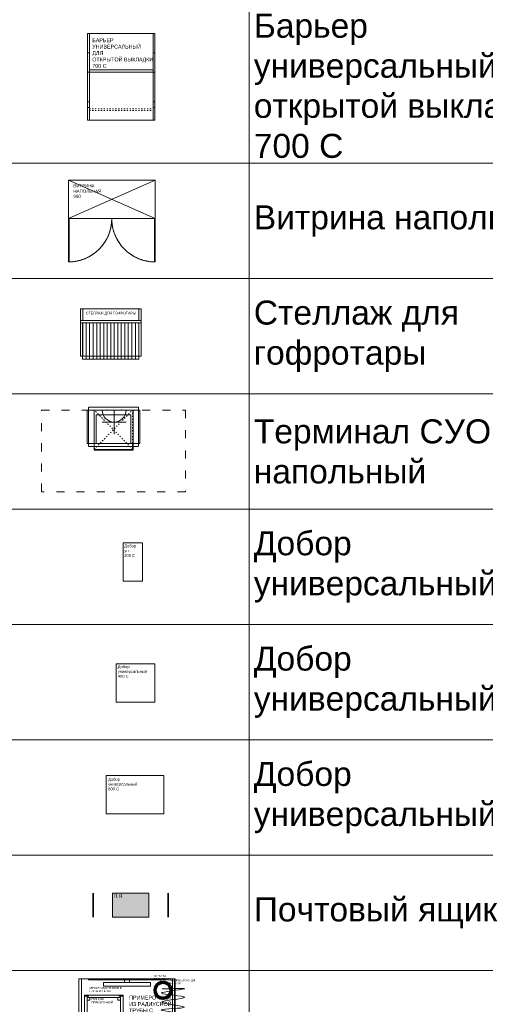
# Model space of a CAD drawing. Header units: millimetres. Extents: x -57449114 to 30620931, y -92609 to 84364.
# Tile 33 of 256: x -59392 to -54544, y -44223 to -33979. Entities that reach past the tile are written whole.
import ezdxf
from ezdxf import colors
from ezdxf.entities.mleader import LeaderData, LeaderLine
from ezdxf.math import Vec2, Vec3

# ---------------------------------------------------------------- set-up
doc = ezdxf.new("R2010")
doc.units = ezdxf.units.MM
for name, pattern in [('( Hidden )', [0.375, 0.25, -0.125]), ('ACAD_ISO03W100', [30, 12, -18]), ('HIDDEN', [0.375, 0.25, -0.125]), ('HIDDENX2', [19.05, 12.7, -6.35])]:
    doc.linetypes.add(name, pattern=pattern)
doc.layers.get('0').update_dxf_attribs({"lineweight": 0})
doc.layers.get('Defpoints').update_dxf_attribs({"color": 30})
for name, color, linetype, lineweight in [('06_АР_Мебель', 4, 'Continuous', 9), ('14_АР_Полы размеры', 7, 'Continuous', 0), ('21_АР_Штриховка', 47, 'Continuous', 5)]:
    doc.layers.add(name, color=color, linetype=linetype, lineweight=lineweight)
doc.layers.add('1. ПОДЛОЖКА', color=7, linetype='Continuous', lineweight=0, true_color=0x9b9292)
doc.layers.add('ЭОМ', color=7, linetype='Continuous')
doc.styles.add('_ТЕКСТОВЫЙ', font='arial.ttf', dxfattribs={"width": 0.8})
doc.styles.add('_ТЕКСТОВЫЙ АННОТАТИЫНЫЙ', font='arial.ttf', dxfattribs={"width": 0.8})
doc.styles.add('HVAC_AEP', font='arial.ttf')
doc.styles.get("Standard").update_dxf_attribs({"font": 'arial.ttf'})

# ---------------------------------------------------------------- blocks, each defined once
blk = doc.blocks.new('*T197')
at = {"color": 0, "linetype": 'ByBlock', "lineweight": -2, "transparency": 16777216}
for p, q in [((0, 0), (6500, 0)), ((0, 0), (0, -18817.053206)), ((2500, 0), (2500, -18817.053206)), ((6500, 0), (6500, -18817.053206)), ((0, -1200), (6500, -1200)), ((0, -2400), (6500, -2400)), ((0, -3600), (6500, -3600)), ((0, -4800), (6500, -4800)), ((0, -6408.526603), (6500, -6408.526603)), ((0, -8017.053206), (6500, -8017.053206)), ((0, -9217.053206), (6500, -9217.053206)), ((0, -10417.053206), (6500, -10417.053206)), ((0, -11617.053206), (6500, -11617.053206)), ((0, -12817.053206), (6500, -12817.053206)), ((0, -14017.053206), (6500, -14017.053206)), ((0, -15217.053206), (6500, -15217.053206)), ((0, -16417.053206), (6500, -16417.053206)), ((0, -17617.053206), (6500, -17617.053206)), ((0, -18817.053206), (6500, -18817.053206))]:
    blk.add_line(p, q, dxfattribs=at)
at = {"color": 0, "lineweight": 15, "transparency": 16777216, "char_height": 250, "width": 3900, "attachment_point": 4, "style": 'HVAC_AEP'}
for s, insert in [('Холодильник для^Jнапитков', (2550, -600)), ('Ларь морозильный', (2550, -1800)), ('Шкаф абонементный', (2550, -3000)), ('Витрина настенная', (2550, -4200)), ('Барьер^Jуниверсальный для^Jоткрытой выкладки^J1400 С', (2550, -5604.263302)), ('Барьер^Jуниверсальный для^Jоткрытой выкладки^J700 С', (2550, -7212.789905)), ('Витрина напольная', (2550, -8617.053206)), ('Стеллаж для^Jгофротары', (2550, -9817.053206)), ('Терминал СУО^Jнапольный', (2550, -11017.053206)), ('Добор^Jуниверсальный 200 С', (2550, -12217.053206)), ('Добор^Jуниверсальный 400 С', (2550, -13417.053206)), ('Добор^Jуниверсальный 600 С', (2550, -14617.053206)), ('Почтовый ящик', (2550, -15817.053206)), ('Примерочная ', (2550, -17017.053206)), ('Примерочная ', (2550, -18217.053206))]:
    blk.add_mtext(s, dxfattribs=dict(at, insert=insert))
blk = doc.blocks.new('Почтовый ящик')
at = {"layer": '06_АР_Мебель', "true_color": 0x2776bb, "transparency": 33554559}
h = blk.add_hatch(color=152, dxfattribs=at)
h.dxf.hatch_style = 1
h.paths.add_polyline_path([(380, 0), (0, 0), (0, -250), (380, -250)])
at = {"layer": '06_АР_Мебель'}
blk.add_lwpolyline([(380, 0), (0, 0), (0, -250), (380, -250)], close=True, dxfattribs=at)
blk.add_lwpolyline([(380, 0), (0, 0), (0, -250), (380, -250)], close=True, dxfattribs=at)
at = {"layer": 'Defpoints', "lineweight": 35}
for points in [[(-200, 0), (-200, -250)], [(580, 0), (580, -250)]]:
    blk.add_lwpolyline(points, dxfattribs=at)
at = {"layer": '06_АР_Мебель', "insert": (16, -13), "char_height": 35, "attachment_point": 1}
blk.add_mtext_dynamic_manual_height_columns('{\\C7;П.Я.}', width=258, gutter_width=12.5, heights=[0], dxfattribs=at)
blk = doc.blocks.new('Терминал мини-регистратора СУО с напольным креплением')
at = {"layer": '06_АР_Мебель'}
for points in [[(-275, -350), (275, -350), (275, 0), (-275, 0)], [(-180, -350), (180, -350), (180, -50), (-180, -50)]]:
    blk.add_lwpolyline(points, close=True, dxfattribs=at)
at = {"layer": '06_АР_Мебель', "linetype": 'ACAD_ISO03W100', "lineweight": 5}
for points in [[(-200, -350), (-200, 0)], [(200, -409), (-200, 0)], [(-200, -409), (200, 0)], [(200, 0), (200, -350)]]:
    blk.add_lwpolyline(points, dxfattribs=at)
at = {"layer": '06_АР_Мебель'}
blk.add_lwpolyline([(-200, -350), (-200, -409), (200, -409), (200, -350)], dxfattribs=at)
blk = doc.blocks.new('A$C21545FF3')
at = {"layer": 'ЭОМ', "color": 0, "linetype": 'Continuous', "lineweight": -2}
for p, q in [((-125, 125), (-125, 250)), ((-125, 125), (-250, 125)), ((-125, 125), (0, 125)), ((-125, 125), (-125, 0)), ((-250, 0), (0, 0))]:
    blk.add_line(p, q, dxfattribs=at)
blk.add_arc((-125, 0), 125, 0, 180, dxfattribs=at)
for p in [(-200, 0), (-50, 0)]:
    blk.add_point(p, dxfattribs=at)
blk = doc.blocks.new('*U238')
at = {"layer": '1. ПОДЛОЖКА'}
for points in [[(-275, 0), (275, 0), (275, -350), (-275, -350)], [(207, -416), (-200, -416), (-200, 0), (207, 0)]]:
    blk.add_lwpolyline(points, close=True, dxfattribs=at)
at = {"layer": '14_АР_Полы размеры', "color": 1, "linetype": '( Hidden )', "ltscale": 2}
blk.add_lwpolyline([(-260, 30), (260, 30), (260, -380), (-260, -380)], close=True, dxfattribs=at)
at = {"layer": '21_АР_Штриховка', "color": 10, "linetype": 'ACAD_ISO03W100', "lineweight": 0, "ltscale": 7}
blk.add_lwpolyline([(-750, 0), (750, 0), (750, -850), (-750, -850)], close=True, dxfattribs=at)
at = {"color": 30, "lineweight": 35}
blk.add_blockref('Терминал мини-регистратора СУО с напольным креплением', (0, 0), dxfattribs=at)
at = {"layer": 'ЭОМ', "lineweight": 15, "rotation": 180}
blk.add_blockref('A$C21545FF3', (-118, 0), dxfattribs=at)
blk = doc.blocks.new('*U236')
at = {"layer": '06_АР_Мебель'}
blk.add_lwpolyline([(0, 0), (600, 0), (600, -400), (0, -400)], close=True, dxfattribs=at)
at = {"layer": '1. ПОДЛОЖКА'}
blk.add_lwpolyline([(0, 0), (600, 0), (600, -400), (0, -400)], close=True, dxfattribs=at)
at = {"flags": 1}
for tag, p in [('ДОП_ИНФОРМАЦИЯ', (170, 83)), ('КОД_ОБОРУДОВАНИЯ', (170, 135)), ('ДОГОВОР', (170, 28))]:
    blk.add_attdef(tag, p, '', height=25, dxfattribs=at)
at = {"layer": '06_АР_Мебель', "lineweight": 0, "insert": (19, -24), "char_height": 30, "attachment_point": 1}
blk.add_mtext_dynamic_manual_height_columns('{\\C7;Добор универсальный 600 С}', width=348.41, gutter_width=12.5, heights=[0], dxfattribs=at)
blk = doc.blocks.new('*U250')
at = {"layer": '06_АР_Мебель'}
blk.add_lwpolyline([(0, 0), (400, 0), (400, -400), (0, -400)], close=True, dxfattribs=at)
at = {"layer": '1. ПОДЛОЖКА'}
blk.add_lwpolyline([(0, 0), (400, 0), (400, -400), (0, -400)], close=True, dxfattribs=at)
at = {"flags": 1}
for tag, p in [('КОД_ОБОРУДОВАНИЯ', (29, 128)), ('ДОП_ИНФОРМАЦИЯ', (29, 76)), ('ДОГОВОР', (29, 21))]:
    blk.add_attdef(tag, p, '', height=25, dxfattribs=at)
at = {"layer": '06_АР_Мебель', "lineweight": 0, "insert": (16, -15), "char_height": 30, "attachment_point": 1}
blk.add_mtext_dynamic_manual_height_columns('{\\C7;Добор универсальный 400 С}', width=348.41, gutter_width=12.5, heights=[0], dxfattribs=at)
blk = doc.blocks.new('*U237')
at = {"layer": '06_АР_Мебель'}
blk.add_lwpolyline([(0, 0), (200, 0), (200, -400), (0, -400)], close=True, dxfattribs=at)
at = {"layer": '1. ПОДЛОЖКА'}
blk.add_lwpolyline([(0, 0), (200, 0), (200, -400), (0, -400)], close=True, dxfattribs=at)
at = {"flags": 1}
for tag, p in [('КОД_ОБОРУДОВАНИЯ', (40, 116)), ('ДОП_ИНФОРМАЦИЯ', (40, 64)), ('ДОГОВОР', (40, 9))]:
    blk.add_attdef(tag, p, '', height=25, dxfattribs=at)
at = {"layer": '06_АР_Мебель', "lineweight": 0, "insert": (11, -17), "char_height": 30, "attachment_point": 1}
blk.add_mtext_dynamic_manual_height_columns('{\\C7;Добор ун. 200 С}', width=129.63, gutter_width=12.5, heights=[0], dxfattribs=at)
blk = doc.blocks.new('Стеллаж для гофротары LIGHT')
at = {"color": 0, "linetype": 'Continuous'}
blk.add_line((22, 0), (608, 0), dxfattribs=at)
at = {"layer": '06_АР_Мебель', "color": 0, "linetype": 'Continuous'}
for p, q in [((0, 34), (0, 524)), ((0, 524), (24, 524)), ((24, 404), (24, 524)), ((24, 524), (24, 494)), ((606, 404), (606, 524)), ((606, 524), (630, 524)), ((630, 34), (630, 524)), ((24, 404), (0, 404)), ((24, 380), (0, 380)), ((22, 0), (22, 380)), ((24, 404), (606, 404)), ((24, 34), (24, 380)), ((24, 380), (606, 380)), ((606, 404), (630, 404)), ((606, 34), (606, 380)), ((606, 380), (630, 380)), ((608, 0), (608, 380)), ((0, 34), (24, 34)), ((606, 34), (630, 34))]:
    blk.add_line(p, q, dxfattribs=at)
at = {"layer": '06_АР_Мебель', "color": 253, "linetype": 'Continuous', "lineweight": 0}
for p, q in [((59, 0), (59, 380)), ((95, 0), (95, 380)), ((132, 0), (132, 380)), ((169, 0), (169, 380)), ((205, 0), (205, 380)), ((242, 0), (242, 380)), ((278, 0), (278, 380)), ((315, 0), (315, 380)), ((352, 0), (352, 380)), ((388, 0), (388, 380)), ((425, 0), (425, 380)), ((462, 0), (462, 380)), ((498, 0), (498, 380)), ((535, 0), (535, 380)), ((571, 0), (571, 380))]:
    blk.add_line(p, q, dxfattribs=at)
at = {"layer": '1. ПОДЛОЖКА'}
blk.add_lwpolyline([(0, 524), (630, 524), (630, 34), (0, 34)], close=True, dxfattribs=at)
at = {"color": 0, "linetype": 'Continuous', "insert": (54, 494), "char_height": 27, "attachment_point": 1}
blk.add_mtext_dynamic_manual_height_columns('\\pi1.94918;СТЕЛЛАЖ ДЛЯ ГОФРОТАРЫ', width=522, gutter_width=12.5, heights=[0], dxfattribs=at)
at = {"flags": 1}
for tag, p in [('ДОП_ИНФОРМАЦИЯ', (280, 616)), ('КОД_ОБОРУДОВАНИЯ', (280, 668)), ('ДОГОВОР', (331, 542))]:
    blk.add_attdef(tag, p, '', height=25, dxfattribs=at)
blk = doc.blocks.new('Витрина напольная 900')
at = {"layer": '06_АР_Мебель'}
for p, q in [((0, 50), (900, 50)), ((0, 50), (0, -350)), ((900, 50), (900, -350)), ((0, -350), (900, -350)), ((0, -350), (0, -800)), ((5, -800), (5, -350)), ((895, -800), (895, -350)), ((900, -350), (900, -800))]:
    blk.add_line(p, q, dxfattribs=at)
at = {"layer": '06_АР_Мебель', "linetype": 'ACAD_ISO03W100'}
for p, q in [((0, -800), (5, -800)), ((900, -800), (895, -800))]:
    blk.add_line(p, q, dxfattribs=at)
at = {"layer": '06_АР_Мебель'}
for points in [[(0, 50), (900, -350)], [(900, 50), (0, -350)]]:
    blk.add_lwpolyline(points, dxfattribs=at)
at = {"layer": '06_АР_Мебель', "linetype": 'HIDDEN', "lineweight": 5, "ltscale": 3}
for centre, start, end in [((0, -350), 270.6427, 359.9975), ((900, -350), 180.0025, 269.3573)]:
    blk.add_arc(centre, 450, start, end, dxfattribs=at)
at = {"flags": 1}
for tag, p in [('КОД_ОБОРУДОВАНИЯ', (458, 113)), ('ДОП_ИНФОРМАЦИЯ', (458, 61)), ('ДОГОВОР', (1037, -43))]:
    blk.add_attdef(tag, p, '', height=25, dxfattribs=at)
at = {"layer": '06_АР_Мебель', "insert": (50, 8), "char_height": 33, "attachment_point": 1}
blk.add_mtext_dynamic_manual_height_columns('{\\C7;ВИТРИНА НАПОЛЬНАЯ\\P900}', width=350, gutter_width=12.5, heights=[0], dxfattribs=at)
blk = doc.blocks.new('*U246')
at = {"layer": '1. ПОДЛОЖКА'}
blk.add_lwpolyline([(0, 50), (900, 50), (900, -350), (0, -350)], close=True, dxfattribs=at)
blk.add_lwpolyline([(900, -350), (900, -800, -0.414214), (450, -350, -0.414214), (0, -800), (5, -350)], format="xyb", dxfattribs=at)
blk.add_blockref('Витрина напольная 900', (0, 0))
blk = doc.blocks.new('Барьер универсальный для открытой выкладки 700 С')
at = {"layer": '06_АР_Мебель', "linetype": 'Continuous'}
for p, q in [((0, 0), (0, -900)), ((700, 0), (0, 0)), ((18, 0), (18, -900)), ((682, -900), (682, 0)), ((700, -900), (700, 0)), ((18, -375), (682, -375)), ((18, -400), (682, -400)), ((0, -900), (700, -900))]:
    blk.add_line(p, q, dxfattribs=at)
at = {"layer": '06_АР_Мебель', "linetype": 'ACAD_ISO03W100'}
for p, q in [((0, -709), (18, -709)), ((682, -709), (700, -709)), ((0, -769), (18, -769)), ((18, -784), (682, -784)), ((18, -800), (682, -800)), ((682, -769), (700, -769))]:
    blk.add_line(p, q, dxfattribs=at)
at = {"layer": '06_АР_Мебель'}
for points in [[(2, -400), (18, -400), (18, -200), (0, -200), (0, -400)], [(698, -400), (682, -400), (682, -200), (700, -200), (700, -400)]]:
    blk.add_lwpolyline(points, dxfattribs=at)
at = {"flags": 1}
for tag, p in [('КОД_ОБОРУДОВАНИЯ', (8, 111)), ('ДОП_ИНФОРМАЦИЯ', (8, 59)), ('ДОГОВОР', (13, 9))]:
    blk.add_attdef(tag, p, '', height=25, dxfattribs=at)
at = {"layer": '06_АР_Мебель', "insert": (48, -356), "char_height": 40, "attachment_point": 7}
blk.add_mtext_dynamic_manual_height_columns('{\\C7;БАРЬЕР УНИВЕРСАЛЬНЫЙ ДЛЯ\\PОТКРЫТОЙ ВЫКЛАДКИ 700 C}', width=634.13, gutter_width=12.5, heights=[0], dxfattribs=at)
blk = doc.blocks.new('*U235')
at = {"layer": '1. ПОДЛОЖКА'}
blk.add_lwpolyline([(-63670, 53467), (-64370, 53467), (-64370, 52567), (-63670, 52567)], close=True, dxfattribs=at)
blk.add_blockref('Барьер универсальный для открытой выкладки 700 С', (-64370, 53467))
blk = doc.blocks.new('ПРИМЕРОЧНАЯ ИЗ РАДИУСНОЙ ТРУБЫ С')
at = {"layer": '06_АР_Мебель', "lineweight": 0}
for points in [[(0, 0), (1000, 0)], [(25, -500), (25, 0), (0, 0), (0, -500)], [(1000, -500), (1000, 0), (975, 0), (975, -500)]]:
    blk.add_lwpolyline(points, dxfattribs=at)
for radius in [500, 475]:
    blk.add_arc((500, -500), radius, 180, 0, dxfattribs=at)
at = {"flags": 1}
for tag, p in [('КОД_ОБОРУДОВАНИЯ', (8, 111)), ('ДОП_ИНФОРМАЦИЯ', (8, 59)), ('ДОГОВОР', (13, 9))]:
    blk.add_attdef(tag, p, '', height=25, dxfattribs=at)
at = {"layer": '06_АР_Мебель', "insert": (522, -175), "char_height": 40, "attachment_point": 1}
blk.add_mtext_dynamic_manual_height_columns('{\\C7;ПРИМЕРОЧНАЯ ИЗ РАДИУСНОЙ ТРУБЫ С}', width=500, gutter_width=12.5, heights=[0], dxfattribs=at)
blk = doc.blocks.new('Зеркало настенное в примерочную')
at = {"layer": '06_АР_Мебель', "lineweight": 0}
for points in [[(-400, -10), (400, -10), (400, 0), (-400, 0), (-400, -10)], [(-245, -75), (-245, -37), (245, -37), (245, -75), (-245, -75)]]:
    blk.add_lwpolyline(points, dxfattribs=at)
blk.add_lwpolyline([(-25, 0), (25, 0), (25, -37), (-25, -37)], close=True, dxfattribs=at)
at = {"flags": 1}
for tag, p in [('КОД_ОБОРУДОВАНИЯ', (-393, 111)), ('ДОП_ИНФОРМАЦИЯ', (-393, 59)), ('ДОГОВОР', (-387, 9))]:
    blk.add_attdef(tag, p, '', height=25, dxfattribs=at)
at = {"layer": '06_АР_Мебель', "insert": (-395, -84), "char_height": 20, "attachment_point": 1}
blk.add_mtext_dynamic_manual_height_columns('{\\C7;ЗЕРКАЛО НАСТЕННОЕ В ПРИМЕРОЧНУЮ}', width=500, gutter_width=12.5, heights=[0], dxfattribs=at)
blk = doc.blocks.new('Пуф для примерочной')
at = {"layer": '06_АР_Мебель'}
for points in [[(0, -400), (0, 0), (25, 0), (25, -400), (0, -400)], [(375, -25), (25, -25), (25, 0), (375, 0), (375, -25)], [(375, -400), (375, 0), (400, 0), (400, -400), (375, -400)], [(7, -12), (43, -12)], [(25, -25), (55, -25), (55, -55), (25, -55), (25, -25)], [(345, -25), (375, -25), (375, -55), (345, -55), (345, -25)], [(357, -12), (393, -12)], [(7, -388), (43, -388)], [(25, -345), (55, -345), (55, -375), (25, -375), (25, -345)], [(375, -400), (25, -400), (25, -375), (375, -375), (375, -400)], [(345, -345), (375, -345), (375, -375), (345, -375), (345, -345)], [(357, -388), (393, -388)]]:
    blk.add_lwpolyline(points, dxfattribs=at)
at = {"flags": 1}
for tag, p in [('КОД_ОБОРУДОВАНИЯ', (8, 111)), ('ДОП_ИНФОРМАЦИЯ', (8, 59)), ('ДОГОВОР', (13, 9))]:
    blk.add_attdef(tag, p, '', height=25, dxfattribs=at)
at = {"layer": '06_АР_Мебель', "insert": (71, -32), "char_height": 20, "attachment_point": 1}
blk.add_mtext_dynamic_manual_height_columns('{\\C7;ПУФ ДЛЯ \\PПРИМЕРОЧНОЙ}', width=500, gutter_width=12.5, heights=[0], dxfattribs=at)
blk = doc.blocks.new('Коврик напольный для примерочной')
at = {"layer": '06_АР_Мебель', "lineweight": 0}
blk.add_lwpolyline([(0, 0), (600, 0), (600, -400), (0, -400), (0, 0)], dxfattribs=at)
blk.add_lwpolyline([(50, -50), (550, -50), (550, -350), (50, -350)], close=True, dxfattribs=at)
at = {"flags": 1}
for tag, p in [('КОД_ОБОРУДОВАНИЯ', (11, 112)), ('ДОП_ИНФОРМАЦИЯ', (11, 60)), ('ДОГОВОР', (16, 10))]:
    blk.add_attdef(tag, p, '', height=25, dxfattribs=at)
at = {"layer": '06_АР_Мебель', "insert": (15, -43), "char_height": 30, "attachment_point": 1}
blk.add_mtext_dynamic_manual_height_columns('{\\C7;КОВРИК НАПОЛЬНЫЙ ДЛЯ ПРИМЕРОЧНОЙ}', width=500, gutter_width=12.5, heights=[0], dxfattribs=at)
blk = doc.blocks.new('Корзина для мусора')
at = {"layer": '06_АР_Мебель', "lineweight": 0, "true_color": 0x636466}
h = blk.add_hatch(dxfattribs=at)
h.set_pattern_fill('ANSI38', color=251, scale=3)
h.set_pattern_definition([(45, (-4667.57, -3390.71), (-6.735192, 6.735192), []), (135, (-4667.57, -3390.71), (-20.205576, 6.735192), [23.8125, -14.2875])])
h.paths.add_polyline_path([(-95, 0, 1), (95, 0, 1)])
h.paths.add_polyline_path([(70, 0, -1), (-70, 0, -1)], flags=16)
at = {"layer": '06_АР_Мебель', "lineweight": 0}
for radius in [95, 70]:
    blk.add_circle((0, 0), radius, dxfattribs=at)
at = {"flags": 1}
for tag, p in [('ДОП_ИНФОРМАЦИЯ', (-90, 221)), ('КОД_ОБОРУДОВАНИЯ', (-90, 274)), ('ДОГОВОР', (-85, 171))]:
    blk.add_attdef(tag, p, '', height=25, dxfattribs=at)
at = {"layer": '06_АР_Мебель', "insert": (-101, 160), "char_height": 20, "attachment_point": 1}
blk.add_mtext_dynamic_manual_height_columns('{\\C7;КОРЗИНА ДЛЯ МУСОРА}', width=189.86, gutter_width=12.5, heights=[0], dxfattribs=at)
blk = doc.blocks.new('Штора на люверсах для примерочной')
at = {"layer": '06_АР_Мебель'}
blk.add_spline([(-123, -26), (107, -26), (-130, -70), (110, -113), (-126, -164), (107, -216), (-133, -244), (110, -293), (-130, -343), (110, -482), (-152, -679), (105, -739)], degree=3, dxfattribs=at)
at = {"flags": 1}
for tag, p in [('КОД_ОБОРУДОВАНИЯ', (-143, 206)), ('ДОП_ИНФОРМАЦИЯ', (-143, 154)), ('ДОГОВОР', (-138, 104))]:
    blk.add_attdef(tag, p, '', height=25, dxfattribs=at)
at = {"layer": '06_АР_Мебель', "insert": (-149, 75), "char_height": 20, "attachment_point": 1}
blk.add_mtext_dynamic_manual_height_columns('{\\C7;ШТОРА НА ЛЮВЕРСАХ ДЛЯ ПРИМЕРОЧНОЙ}', width=500, gutter_width=12.5, heights=[0], dxfattribs=at)
blk = doc.blocks.new('ПРИМЕРОЧНАЯ РАДИУСНАЯ')
at = {"layer": '1. ПОДЛОЖКА'}
blk.add_lwpolyline([(-500, 0), (495, 0), (495, -570), (-500, -570)], close=True, dxfattribs=at)
blk.add_lwpolyline([(495, -570, -0.869003), (-495, -570)], format="xyb", dxfattribs=at)
for name, p in [('ПРИМЕРОЧНАЯ ИЗ РАДИУСНОЙ ТРУБЫ С', (-500, 0)), ('Зеркало настенное в примерочную', (0, 0)), ('Корзина для мусора', (375, -119)), ('Штора на люверсах для примерочной', (490, -79)), ('Пуф для примерочной', (-441, -168)), ('Коврик напольный для примерочной', (-300, -388))]:
    blk.add_blockref(name, p)
blk = doc.blocks.new('_Dot')
at = {"color": 0, "linetype": 'ByBlock', "lineweight": -2}
blk.add_line((-0.5, 0), (-1, 0), dxfattribs=at)
at = {"color": 0, "linetype": 'ByBlock', "const_width": 0.5}
blk.add_lwpolyline([(-0.25, 0, 1), (0.25, 0, 1)], format="xyb", close=True, dxfattribs=at)

msp = doc.modelspace()

# ---------------------------------------------------------------- block references
for name, p in [('*T197', (-59504.5, -27455.1)), ('*U235', (5685.7, -87590.7)), ('*U237', (-58313.7, -39421.5)), ('*U250', (-58386.4, -40680.6)), ('*U236', (-58489.8, -41842.9)), ('ПРИМЕРОЧНАЯ РАДИУСНАЯ', (-58274.7, -43958.8))]:
    msp.add_blockref(name, p)
at = {"lineweight": 35}
for name, p in [('*U246', (-58883, -35698.5)), ('*U238', (-58415.9, -38039.9))]:
    msp.add_blockref(name, p, dxfattribs=at)
at = {"linetype": 'Continuous'}
msp.add_blockref('Стеллаж для гофротары LIGHT', (-58758.8, -37512.1), dxfattribs=at)
at = {"color": 30, "lineweight": 35}
msp.add_blockref('Почтовый ящик', (-58427.3, -43065.3), dxfattribs=at)

# ---------------------------------------------------------------- leaders
at = {"lineweight": 18}
ml = msp.add_multileader_mtext('Standard', dxfattribs=at)
ml.set_content('(служебное помещение)', color=256, style='_ТЕКСТОВЫЙ АННОТАТИЫНЫЙ')
ml.set_leader_properties(lineweight=0)
ml.build(insert=Vec2(0, 0))
ml.multileader.update_dxf_attribs({"text_left_attachment_type": 6, "text_right_attachment_type": 6, "dogleg_length": 11.7, "arrow_head_size": 100, "scale": 100})
ctx = ml.context
ctx.base_point, ctx.scale, ctx.char_height, ctx.arrow_head_size, ctx.landing_gap_size, ctx.plane_origin = Vec3(189746.7, -42131.1), 100, 100, 100, 100, Vec3(148604.2, -38095.2)
ctx.left_attachment, ctx.right_attachment, ctx.text_align_type = 6, 6, 2
notes = []
notes.append((ctx, [(0, (0, 0, 0), (0, 0), (1, 0), 1, [])]))
ctx.mtext.insert, ctx.mtext.width, ctx.mtext.alignment, ctx.mtext.flow_direction = Vec3(191737.8, -41937), 576408.517, 3, 5
ml = msp.add_multileader_mtext('Standard', dxfattribs=at)
ml.set_content('{\\LВид на столы почтальонов}', color=256, style='_ТЕКСТОВЫЙ АННОТАТИЫНЫЙ')
ml.set_leader_properties(lineweight=0)
ml.build(insert=Vec2(0, 0))
ml.multileader.update_dxf_attribs({"text_left_attachment_type": 6, "text_right_attachment_type": 6, "dogleg_length": 11.7, "arrow_head_size": 100, "scale": 100})
ctx = ml.context
ctx.base_point, ctx.scale, ctx.char_height, ctx.arrow_head_size, ctx.landing_gap_size, ctx.plane_origin = Vec3(188637.7, -41978), 100, 150, 100, 100, Vec3(154108.2, -37834.8)
ctx.left_attachment, ctx.right_attachment, ctx.text_align_type = 6, 6, 2
notes.append((ctx, [(0, (0, 0, 0), (0, 0), (1, 0), 1, [])]))
ctx.mtext.insert, ctx.mtext.width, ctx.mtext.alignment, ctx.mtext.flow_direction = Vec3(192199, -41676.7), 576408.517, 3, 5
ml = msp.add_multileader_mtext('Standard', dxfattribs=at)
ml.set_content('(клиентский зал)', color=256, style='_ТЕКСТОВЫЙ АННОТАТИЫНЫЙ')
ml.set_leader_properties(lineweight=0)
ml.build(insert=Vec2(0, 0))
ml.multileader.update_dxf_attribs({"text_left_attachment_type": 6, "text_right_attachment_type": 6, "dogleg_length": 11.7, "arrow_head_size": 100, "scale": 100})
ctx = ml.context
ctx.base_point, ctx.scale, ctx.char_height, ctx.arrow_head_size, ctx.landing_gap_size, ctx.plane_origin = Vec3(196937.4, -42066.4), 100, 100, 100, 100, Vec3(153903.8, -38095.2)
ctx.left_attachment, ctx.right_attachment, ctx.text_align_type = 6, 6, 2
notes.append((ctx, [(0, (0, 0, 0), (0, 0), (1, 0), 1, [])]))
ctx.mtext.insert, ctx.mtext.width, ctx.mtext.alignment, ctx.mtext.flow_direction = Vec3(197891.9, -41937), 576408.517, 3, 5
ml = msp.add_multileader_mtext('Standard', dxfattribs=at)
ml.set_content('{\\LВид на торговый стеллаж, стол ЦСУ, примерочную}', color=256, style='_ТЕКСТОВЫЙ АННОТАТИЫНЫЙ')
ml.set_leader_properties(lineweight=0)
ml.build(insert=Vec2(0, 0))
ml.multileader.update_dxf_attribs({"text_left_attachment_type": 6, "text_right_attachment_type": 6, "dogleg_length": 11.7, "arrow_head_size": 100, "scale": 100})
ctx = ml.context
ctx.base_point, ctx.scale, ctx.char_height, ctx.arrow_head_size, ctx.landing_gap_size, ctx.plane_origin = Vec3(195417.6, -41870.8), 100, 150, 100, 100, Vec3(157426.7, -37834.8)
ctx.left_attachment, ctx.right_attachment, ctx.text_align_type = 6, 6, 2
notes.append((ctx, [(0, (0, 0, 0), (0, 0), (1, 0), 1, [])]))
ctx.mtext.insert, ctx.mtext.width, ctx.mtext.alignment, ctx.mtext.flow_direction = Vec3(199501.6, -41676.7), 576408.517, 3, 5
ml = msp.add_multileader_mtext('Standard', dxfattribs=at)
ml.set_content('(служебное помещение)', color=256, style='_ТЕКСТОВЫЙ АННОТАТИЫНЫЙ')
ml.set_leader_properties(lineweight=0)
ml.build(insert=Vec2(0, 0))
ml.multileader.update_dxf_attribs({"text_left_attachment_type": 6, "text_right_attachment_type": 6, "dogleg_length": 11.7, "arrow_head_size": 100, "scale": 100})
ctx = ml.context
ctx.base_point, ctx.scale, ctx.char_height, ctx.arrow_head_size, ctx.landing_gap_size, ctx.plane_origin = Vec3(204053.3, -42131.1), 100, 100, 100, 100, Vec3(162910.8, -38095.2)
ctx.left_attachment, ctx.right_attachment, ctx.text_align_type = 6, 6, 2
notes.append((ctx, [(0, (0, 0, 0), (0, 0), (1, 0), 1, [])]))
ctx.mtext.insert, ctx.mtext.width, ctx.mtext.alignment, ctx.mtext.flow_direction = Vec3(206044.3, -41937), 576408.517, 3, 5
ml = msp.add_multileader_mtext('Standard', dxfattribs=at)
ml.set_content('{\\LВид на бытовой шкаф, шкаф розничных товаров}', color=256, style='_ТЕКСТОВЫЙ АННОТАТИЫНЫЙ')
ml.set_leader_properties(lineweight=0)
ml.build(insert=Vec2(0, 0))
ml.multileader.update_dxf_attribs({"text_left_attachment_type": 6, "text_right_attachment_type": 6, "dogleg_length": 11.7, "arrow_head_size": 100, "scale": 100})
ctx = ml.context
ctx.base_point, ctx.scale, ctx.char_height, ctx.arrow_head_size, ctx.landing_gap_size, ctx.plane_origin = Vec3(203537.1, -41868.3), 100, 150, 100, 100, Vec3(165546.3, -37834.8)
ctx.left_attachment, ctx.right_attachment, ctx.text_align_type = 6, 6, 2
notes.append((ctx, [(0, (0, 0, 0), (0, 0), (1, 0), 1, [])]))
ctx.mtext.insert, ctx.mtext.width, ctx.mtext.alignment, ctx.mtext.flow_direction = Vec3(207435.5, -41676.7), 576408.517, 3, 5
at = {"color": 162, "linetype": 'HIDDENX2', "lineweight": 30, "ltscale": 15, "true_color": 0x002eb8}
ml = msp.add_multileader_mtext('Standard', dxfattribs=at)
ml.set_content('\\pxi-3,l4,t4;Модуль Тип 1.1', color=(0, 46, 184), style='_ТЕКСТОВЫЙ')
ml.set_leader_properties(lineweight=0)
ml.set_arrow_properties(name='DOT')
ml.build(insert=Vec2(0, 0))
ml.multileader.update_dxf_attribs({"text_left_attachment_type": 6, "text_right_attachment_type": 6, "dogleg_length": 0.36, "arrow_head_size": 50, "scale": 100})
ctx = ml.context
ctx.base_point, ctx.scale, ctx.char_height, ctx.arrow_head_size, ctx.landing_gap_size, ctx.plane_origin = Vec3(65996.7, -36931.4), 100, 250, 50, 100, Vec3(52171.1, -31780.7)
ctx.left_attachment, ctx.right_attachment, ctx.text_align_type, ctx.attachment_type = 6, 6, 1, 2
notes.append((ctx, [(0, (0, 0, 0), (0, 0), (1, 0), 1, [])]))
ctx.mtext.insert, ctx.mtext.width, ctx.mtext.defined_height, ctx.mtext.alignment, ctx.mtext.flow_direction = Vec3(67071.2, -36607.9), 6846.369, 600.4, 2, 5
ml = msp.add_multileader_mtext('Standard', dxfattribs=at)
ml.set_content('\\pxi-3,l4,t4;Модуль Тип 1.2', color=(0, 46, 184), style='_ТЕКСТОВЫЙ')
ml.set_leader_properties(lineweight=0)
ml.set_arrow_properties(name='DOT')
ml.build(insert=Vec2(0, 0))
ml.multileader.update_dxf_attribs({"text_left_attachment_type": 6, "text_right_attachment_type": 6, "dogleg_length": 0.36, "arrow_head_size": 50, "scale": 100})
ctx = ml.context
ctx.base_point, ctx.scale, ctx.char_height, ctx.arrow_head_size, ctx.landing_gap_size, ctx.plane_origin = Vec3(65992.3, -39013.3), 100, 250, 50, 100, Vec3(52166.7, -33862.6)
ctx.left_attachment, ctx.right_attachment, ctx.text_align_type, ctx.attachment_type = 6, 6, 1, 2
notes.append((ctx, [(0, (0, 0, 0), (0, 0), (1, 0), 1, [])]))
ctx.mtext.insert, ctx.mtext.width, ctx.mtext.defined_height, ctx.mtext.alignment, ctx.mtext.flow_direction = Vec3(67085.1, -38689.8), 6846.369, 600.4, 2, 5
for ctx, leaders in notes:
    for number, flags, end, landing, length, lines in leaders:
        leader = LeaderData()
        leader.index, (leader.has_last_leader_line, leader.has_dogleg_vector, leader.attachment_direction) = number, flags
        leader.last_leader_point, leader.dogleg_vector, leader.dogleg_length = Vec3(end), Vec3(landing), length
        for number, points, colour, breaks in lines:
            line = LeaderLine()
            line.index, line.vertices, line.color, line.breaks = number, Vec3.list(points), colors.encode_raw_color(colour), breaks
            leader.lines.append(line)
        ctx.leaders.append(leader)

doc.saveas('drawing.dxf')
